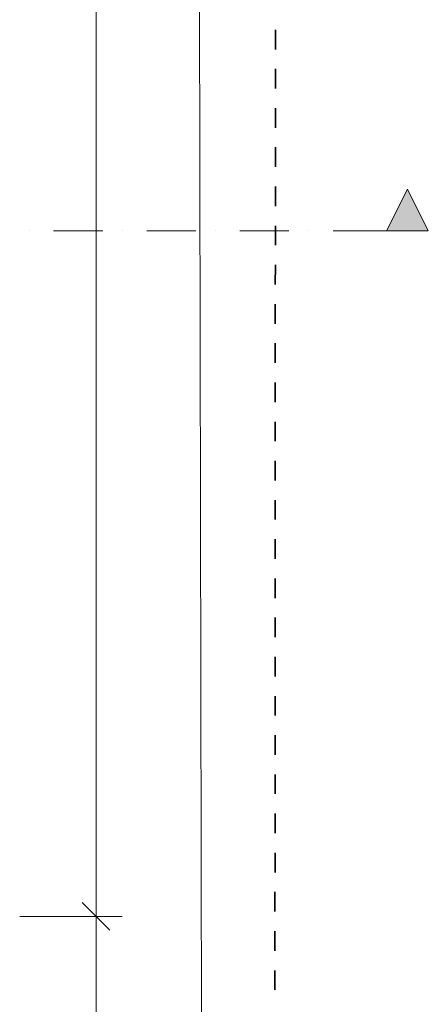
# Model space of a CAD drawing. Extents: x 16 to 1175, y 16 to 826.
# Tile 212 of 217: x 1072 to 1114, y 167 to 267. Entities that reach past the tile are written whole.
import ezdxf

# ---------------------------------------------------------------- set-up
doc = ezdxf.new("R2010")
doc.units = 0
doc.header["$MEASUREMENT"] = 0
doc.layers.add('Layer 1', color=7, linetype='Continuous', lineweight=0)

# ---------------------------------------------------------------- blocks, each defined once
blk = doc.blocks.new('Block_0')
at = {"layer": 'Layer 1', "true_color": 0x6a6a6a, "transparency": 33554687}
blk.add_hatch(color=251, dxfattribs=at).paths.add_polyline_path([(1114.14, 245.74), (1112.01, 249.99), (1109.88, 245.74), (1114.14, 245.74)])
at = {"layer": 'Layer 1', "color": 18, "lineweight": 5, "true_color": 0x000000}
for p, q in [((1091.07, 137.01), (1090.36, 508.46)), ((1080.25, 175.77), (1080.25, 415.75)), ((1078.83, 177.19), (1081.66, 174.35)), ((1082.9, 175.77), (1072.47, 175.77)), ((1080.25, 136.97), (1080.25, 175.77))]:
    blk.add_line(p, q, dxfattribs=at)
at = {"layer": 'Layer 1', "color": 5, "lineweight": 35, "true_color": 0x0000ff}
for p, q in [((1098.55, 266.26), (1098.55, 264.26)), ((1098.55, 262.26), (1098.55, 260.26)), ((1098.54, 258.26), (1098.54, 256.26)), ((1098.54, 254.26), (1098.54, 252.26)), ((1098.54, 250.26), (1098.54, 248.26)), ((1098.54, 246.26), (1098.54, 244.26)), ((1098.54, 242.26), (1098.53, 240.26)), ((1098.53, 238.26), (1098.53, 236.26)), ((1098.53, 234.26), (1098.53, 232.26)), ((1098.53, 230.26), (1098.53, 228.26)), ((1098.53, 226.26), (1098.53, 224.26)), ((1098.53, 222.26), (1098.53, 220.26)), ((1098.52, 218.26), (1098.52, 216.26)), ((1098.52, 214.26), (1098.52, 212.26)), ((1098.52, 210.26), (1098.52, 208.26)), ((1098.52, 206.26), (1098.52, 204.26)), ((1098.51, 202.26), (1098.51, 200.26)), ((1098.51, 198.26), (1098.51, 196.26)), ((1098.51, 194.26), (1098.51, 192.26)), ((1098.51, 190.26), (1098.51, 188.26)), ((1098.51, 186.26), (1098.51, 184.26)), ((1098.51, 182.26), (1098.51, 180.26)), ((1098.5, 178.26), (1098.5, 176.26)), ((1098.5, 174.26), (1098.5, 172.26)), ((1098.5, 170.26), (1098.5, 168.26))]:
    blk.add_line(p, q, dxfattribs=at)
at = {"layer": 'Layer 1', "color": 251, "lineweight": 20, "true_color": 0x6a6a6a}
for p, q in [((1109.88, 245.74), (1112.01, 249.99)), ((1112.01, 249.99), (1114.14, 245.74)), ((1073.43, 245.74), (1073.43, 245.74)), ((1080.93, 245.74), (1075.93, 245.74)), ((1082.93, 245.74), (1082.93, 245.74)), ((1090.43, 245.74), (1085.43, 245.74)), ((1092.43, 245.74), (1092.43, 245.74)), ((1099.93, 245.74), (1094.93, 245.74)), ((1101.93, 245.74), (1101.93, 245.74)), ((1109.88, 245.74), (1104.43, 245.74)), ((1114.14, 245.74), (1109.88, 245.74))]:
    blk.add_line(p, q, dxfattribs=at)
at = {"layer": 'Layer 1'}
blk.add_lwpolyline([(1114.14, 245.74), (1112.01, 249.99), (1109.88, 245.74), (1114.14, 245.74)], dxfattribs=at)

msp = doc.modelspace()

# ---------------------------------------------------------------- block references
at = {"layer": 'Layer 1'}
msp.add_blockref('Block_0', (0, 0), dxfattribs=at)

doc.saveas('drawing.dxf')
